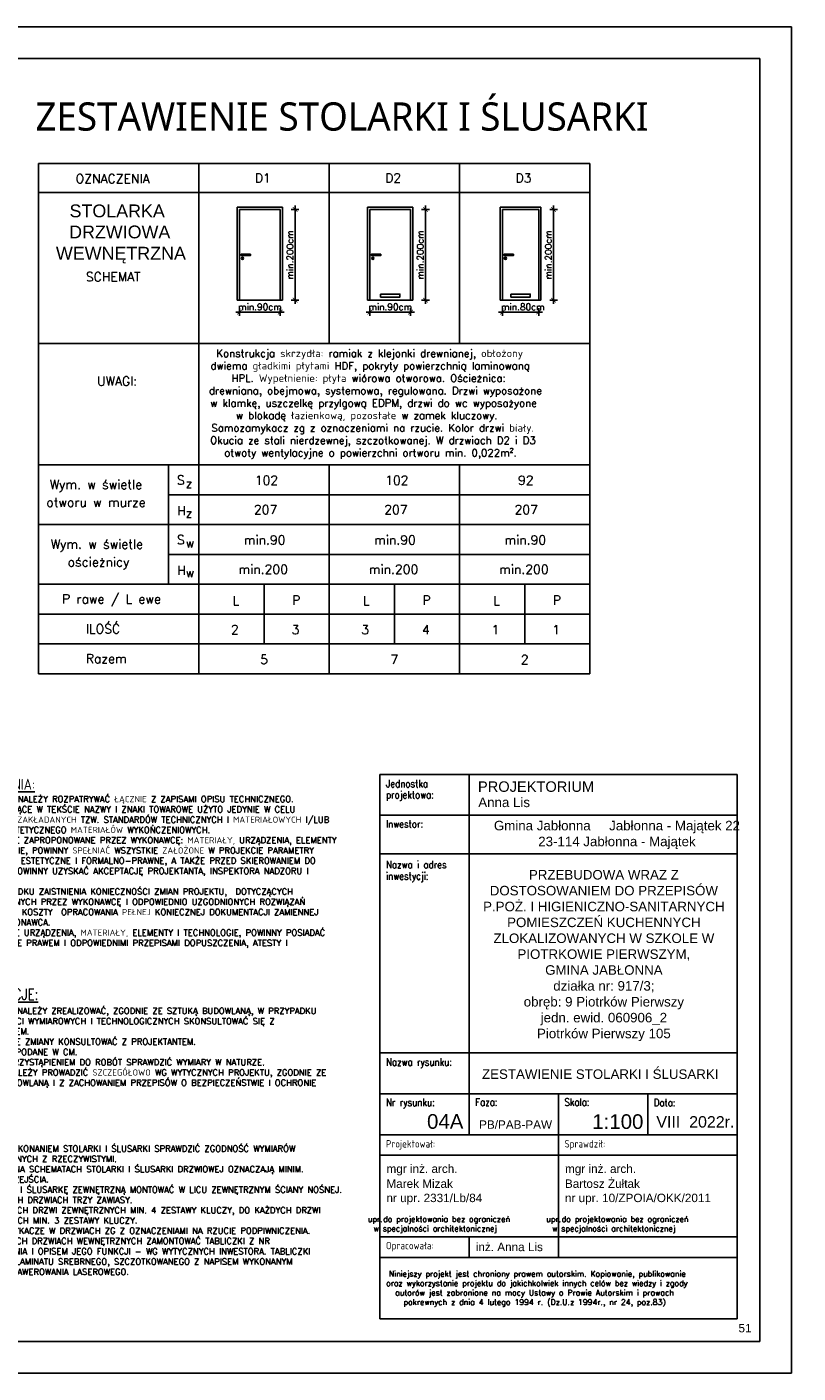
# Model space of a CAD drawing. Header units: millimetres. Extents: x 31969 to 285678, y -69766 to -1123.
# Tile 49 of 102: x 147977 to 149680, y -18363 to -15393. Entities that reach past the tile are written whole.
import ezdxf

# ---------------------------------------------------------------- set-up
doc = ezdxf.new("R2010")
doc.units = ezdxf.units.MM
doc.linetypes.add('ACAD_ISO02W100', pattern=[15, 12, -3])
for name, color, linetype in [('a-elewacja 1', 1, 'Continuous'), ('a-opis 1', 3, 'Continuous'), ('a-opis 2', 1, 'Continuous'), ('a-stolarka drzwiowa', 3, 'Continuous'), ('a-wymiary', 11, 'Continuous')]:
    doc.layers.add(name, color=color, linetype=linetype)
doc.styles.add('ARIAL', font='arial.ttf')
doc.styles.add('IREK', font='simplex.shx', dxfattribs={"width": 0.8})
doc.styles.add('MAREK', font='simplex.shx')
doc.styles.add('PRZEKRÓJ2', font='l_10646.ttf')
doc.styles.add('TABELA2', font='arial.ttf', dxfattribs={"height": 10})
doc.dimstyles.new('MAREK', dxfattribs={"dimscale": 0.85, "dimtxt": 17, "dimasz": 12, "dimexe": 10, "dimexo": 0.625, "dimgap": 5, "dimtad": 1, "dimdec": 1, "dimdsep": 46, "dimtxsty": 'MAREK', "dimblk1": 'ARCHTICK', "dimblk2": 'ARCHTICK', "dimsah": 1, "dimcen": 2.5, "dimdle": 10, "dimadec": 0, "dimazin": 0, "dimtfac": 1, "dimtdec": 1, "dimtmove": 1, "dimatfit": 3, "dimldrblk": 'ARCHTICK', "dimfxl": 0, "dimtolj": 1, "dimtzin": 0, "dimarcsym": 0})

# ---------------------------------------------------------------- blocks, each defined once
blk = doc.blocks.new('_ARCHTICK')
at = {"color": 0, "linetype": 'ByBlock', "const_width": 0.15}
blk.add_lwpolyline([(-0.5, -0.5), (0.5, 0.5)], dxfattribs=at)
blk = doc.blocks.new('*D767')
at = {"layer": 'a-wymiary', "color": 0, "lineweight": -2}
for p, q in [((148438.3, -16022.4), (148545.3, -16022.4)), ((148446.8, -16013.9), (148446.8, -16030.9)), ((148536.8, -16013.9), (148536.8, -16030.9))]:
    blk.add_line(p, q, dxfattribs=at)
at = {"layer": 'DEFPOINTS', "color": 0}
for p in [(148446.8, -16010.9), (148536.8, -16010.9), (148536.8, -16022.4)]:
    blk.add_point(p, dxfattribs=at)
at = {"layer": 'a-wymiary', "color": 0, "lineweight": -2, "xscale": 10.2, "yscale": 10.2, "zscale": 10.2, "rotation": 180}
blk.add_blockref('_ARCHTICK', (148446.8, -16022.4), dxfattribs=at)
at = {"layer": 'a-wymiary', "color": 0, "lineweight": -2, "xscale": 10.2, "yscale": 10.2, "zscale": 10.2}
blk.add_blockref('_ARCHTICK', (148536.8, -16022.4), dxfattribs=at)
at = {"layer": 'a-wymiary', "color": 0, "insert": (148491.8, -16011), "char_height": 14.45, "attachment_point": 5, "style": 'MAREK'}
blk.add_mtext('\\A1;min.90cm', dxfattribs=at)
blk = doc.blocks.new('*D768')
at = {"layer": 'a-wymiary', "color": 0, "lineweight": -2}
for p, q in [((148561, -15796.1), (148578, -15796.1)), ((148569.5, -15787.6), (148569.5, -16004.6)), ((148561, -15996.1), (148578, -15996.1))]:
    blk.add_line(p, q, dxfattribs=at)
at = {"layer": 'DEFPOINTS', "color": 0}
for p in [(148554.4, -15796.1), (148554.4, -15996.1), (148569.5, -15996.1)]:
    blk.add_point(p, dxfattribs=at)
at = {"layer": 'a-wymiary', "color": 0, "lineweight": -2, "xscale": 10.2, "yscale": 10.2, "zscale": 10.2}
for p, rotation in [((148569.5, -15796.1), 90), ((148569.5, -15996.1), 270)]:
    blk.add_blockref('_ARCHTICK', p, dxfattribs=dict(at, rotation=rotation))
at = {"layer": 'a-wymiary', "color": 0, "insert": (148558.1, -15896.1), "char_height": 14.45, "attachment_point": 5, "rotation": 90, "style": 'MAREK'}
blk.add_mtext('\\A1;min.200cm', dxfattribs=at)
blk = doc.blocks.new('*D769')
at = {"layer": 'a-wymiary', "color": 0, "lineweight": -2}
for p, q in [((148726, -16022.4), (148833, -16022.4)), ((148734.5, -16013.9), (148734.5, -16030.9)), ((148824.5, -16013.9), (148824.5, -16030.9))]:
    blk.add_line(p, q, dxfattribs=at)
at = {"layer": 'DEFPOINTS', "color": 0}
for p in [(148734.5, -16010.9), (148824.5, -16010.9), (148824.5, -16022.4)]:
    blk.add_point(p, dxfattribs=at)
at = {"layer": 'a-wymiary', "color": 0, "lineweight": -2, "xscale": 10.2, "yscale": 10.2, "zscale": 10.2, "rotation": 180}
blk.add_blockref('_ARCHTICK', (148734.5, -16022.4), dxfattribs=at)
at = {"layer": 'a-wymiary', "color": 0, "lineweight": -2, "xscale": 10.2, "yscale": 10.2, "zscale": 10.2}
blk.add_blockref('_ARCHTICK', (148824.5, -16022.4), dxfattribs=at)
at = {"layer": 'a-wymiary', "color": 0, "insert": (148779.5, -16011), "char_height": 14.45, "attachment_point": 5, "style": 'MAREK'}
blk.add_mtext('\\A1;min.90cm', dxfattribs=at)
blk = doc.blocks.new('*D770')
at = {"layer": 'a-wymiary', "color": 0, "lineweight": -2}
for p, q in [((148848.8, -15796.1), (148865.8, -15796.1)), ((148857.3, -15787.6), (148857.3, -16004.6)), ((148848.8, -15996.1), (148865.8, -15996.1))]:
    blk.add_line(p, q, dxfattribs=at)
at = {"layer": 'DEFPOINTS', "color": 0}
for p in [(148842.1, -15796.1), (148842.1, -15996.1), (148857.3, -15996.1)]:
    blk.add_point(p, dxfattribs=at)
at = {"layer": 'a-wymiary', "color": 0, "lineweight": -2, "xscale": 10.2, "yscale": 10.2, "zscale": 10.2}
for p, rotation in [((148857.3, -15796.1), 90), ((148857.3, -15996.1), 270)]:
    blk.add_blockref('_ARCHTICK', p, dxfattribs=dict(at, rotation=rotation))
at = {"layer": 'a-wymiary', "color": 0, "insert": (148845.8, -15896.1), "char_height": 14.45, "attachment_point": 5, "rotation": 90, "style": 'MAREK'}
blk.add_mtext('\\A1;min.200cm', dxfattribs=at)
blk = doc.blocks.new('*D771')
at = {"layer": 'a-wymiary', "color": 0, "lineweight": -2}
for p, q in [((149018.7, -16022.4), (149115.7, -16022.4)), ((149027.2, -16013.9), (149027.2, -16030.9)), ((149107.2, -16013.9), (149107.2, -16030.9))]:
    blk.add_line(p, q, dxfattribs=at)
at = {"layer": 'DEFPOINTS', "color": 0}
for p in [(149027.2, -16010.9), (149107.2, -16010.9), (149107.2, -16022.4)]:
    blk.add_point(p, dxfattribs=at)
at = {"layer": 'a-wymiary', "color": 0, "lineweight": -2, "xscale": 10.2, "yscale": 10.2, "zscale": 10.2, "rotation": 180}
blk.add_blockref('_ARCHTICK', (149027.2, -16022.4), dxfattribs=at)
at = {"layer": 'a-wymiary', "color": 0, "lineweight": -2, "xscale": 10.2, "yscale": 10.2, "zscale": 10.2}
blk.add_blockref('_ARCHTICK', (149107.2, -16022.4), dxfattribs=at)
at = {"layer": 'a-wymiary', "color": 0, "insert": (149072.2, -16011), "char_height": 14.45, "attachment_point": 5, "style": 'MAREK'}
blk.add_mtext('\\A1;min.80cm', dxfattribs=at)
blk = doc.blocks.new('*D772')
at = {"layer": 'a-wymiary', "color": 0, "lineweight": -2}
for p, q in [((149131.5, -15796.1), (149148.5, -15796.1)), ((149140, -15787.6), (149140, -16004.6)), ((149131.5, -15996.1), (149148.5, -15996.1))]:
    blk.add_line(p, q, dxfattribs=at)
at = {"layer": 'DEFPOINTS', "color": 0}
for p in [(149124.8, -15796.1), (149124.8, -15996.1), (149140, -15996.1)]:
    blk.add_point(p, dxfattribs=at)
at = {"layer": 'a-wymiary', "color": 0, "lineweight": -2, "xscale": 10.2, "yscale": 10.2, "zscale": 10.2}
for p, rotation in [((149140, -15796.1), 90), ((149140, -15996.1), 270)]:
    blk.add_blockref('_ARCHTICK', p, dxfattribs=dict(at, rotation=rotation))
at = {"layer": 'a-wymiary', "color": 0, "insert": (149128.5, -15896.1), "char_height": 14.45, "attachment_point": 5, "rotation": 90, "style": 'MAREK'}
blk.add_mtext('\\A1;min.200cm', dxfattribs=at)

msp = doc.modelspace()

# ---------------------------------------------------------------- linework, layer by layer
at = {"layer": 'a-elewacja 1', "ltscale": 20}
for p, q in [((148441.83, -15791.14), (148441.83, -15996.14)), ((148541.83, -15791.14), (148441.83, -15791.14)), ((148541.83, -15791.14), (148541.83, -15996.14)), ((148729.53, -15791.14), (148729.53, -15996.14)), ((148829.53, -15791.14), (148729.53, -15791.14)), ((148829.53, -15791.14), (148829.53, -15996.14)), ((149022.24, -15791.14), (149022.24, -15996.14)), ((149112.24, -15791.14), (149022.24, -15791.14)), ((149112.24, -15791.14), (149112.24, -15996.14)), ((148441.83, -15996.14), (148541.83, -15996.14)), ((148729.53, -15996.14), (148829.53, -15996.14)), ((149022.24, -15996.14), (149112.24, -15996.14))]:
    msp.add_line(p, q, dxfattribs=at)
at = {"layer": 'a-opis 1', "ltscale": 0.5}
for p, q in [((148953.88, -17042.89), (148953.88, -17837.66)), ((148756.84, -17132.54), (149545.01, -17132.54)), ((148756.84, -17217.64), (149545.01, -17217.64)), ((149347.97, -17217.64), (149545.01, -17217.64)), ((148756.84, -17657.07), (149545.01, -17657.07)), ((148756.84, -17747.37), (149545.01, -17747.37)), ((149150.92, -17747.37), (149150.92, -17837.66)), ((149150.92, -17747.37), (149150.92, -18107.88)), ((149347.97, -17747.37), (149347.97, -17837.66)), ((148756.84, -17837.66), (149545.01, -17837.66)), ((148756.84, -17837.66), (149545.01, -17837.66)), ((148756.84, -17882.8), (149545.01, -17882.8)), ((148756.84, -17882.8), (149545.01, -17882.8)), ((148756.84, -17882.8), (149545.01, -17882.8)), ((148756.84, -17882.8), (149545.01, -17882.8)), ((148756.84, -18062.74), (149545.01, -18062.74)), ((148953.88, -18062.74), (148953.88, -18107.88)), ((148756.84, -18108.53), (149545.01, -18108.53)), ((148756.84, -18108.53), (149545.01, -18108.53))]:
    msp.add_line(p, q, dxfattribs=at)
at = {"layer": 'a-opis 2', "ltscale": 40}
for p, q in [((148003.08, -15694.97), (149220.12, -15694.97)), ((148003.08, -15694.97), (148003.08, -16820.58)), ((148357, -15694.97), (148357, -16820.58)), ((148644.71, -15694.97), (148644.71, -16091.47)), ((148932.42, -15694.97), (148932.42, -16091.47)), ((149220.12, -15694.97), (149220.12, -16820.58)), ((148003.08, -15758.97), (149220.12, -15758.97)), ((148003.08, -16091.47), (149220.12, -16091.47)), ((148003.08, -16359.78), (149220.12, -16359.78)), ((148644.71, -16359.78), (148644.71, -16820.58)), ((148932.42, -16359.78), (148932.42, -16820.58)), ((148003.08, -16623.09), (149220.12, -16623.09)), ((148003.08, -16623.09), (149220.12, -16623.09)), ((148500.86, -16623.09), (148500.86, -16754.75)), ((148788.56, -16623.09), (148788.56, -16754.75)), ((149076.27, -16623.09), (149076.27, -16754.75)), ((148003.08, -16688.92), (149220.12, -16688.92)), ((148003.08, -16688.92), (149220.12, -16688.92)), ((148070.44, -16688.92), (149220.12, -16688.92)), ((148003.08, -16754.75), (149220.12, -16754.75)), ((148003.08, -16820.58), (149220.12, -16820.58)), ((148003.08, -16820.58), (149220.12, -16820.58))]:
    msp.add_line(p, q, dxfattribs=at)
at = {"layer": 'a-opis 2', "ltscale": 2}
for p, q in [((148289.64, -16359.78), (148289.64, -16623.09)), ((148289.64, -16425.61), (149220.12, -16425.61)), ((148003.08, -16491.44), (149220.12, -16491.44)), ((148289.64, -16557.26), (149220.12, -16557.26))]:
    msp.add_line(p, q, dxfattribs=at)
for points in [[(149665.01, -18363.32), (145465.01, -18363.32), (145465.01, -15393.32), (149665.01, -15393.32)], [(145715.01, -15463.32), (149595.01, -15463.32), (149595.01, -18293.32), (145715.01, -18293.32)], [(148756.84, -17042.89), (149545.01, -17042.89), (149545.01, -18243.32), (148756.84, -18243.32)], [(148756.84, -17042.89), (149545.01, -17042.89), (149545.01, -18243.32), (148756.84, -18243.32)]]:
    msp.add_lwpolyline(points, close=True, dxfattribs=at)
at = {"layer": 'a-stolarka drzwiowa'}
for p, q in [((148446.83, -15796.14), (148446.83, -15996.14)), ((148446.83, -15796.14), (148446.83, -15996.14)), ((148446.83, -15796.14), (148446.83, -15996.14)), ((148536.83, -15796.14), (148446.83, -15796.14)), ((148536.83, -15796.14), (148536.83, -15996.14)), ((148536.83, -15796.14), (148536.83, -15996.14)), ((148536.83, -15796.14), (148536.83, -15996.14)), ((148734.53, -15796.14), (148734.53, -15996.14)), ((148734.53, -15796.14), (148734.53, -15996.14)), ((148734.53, -15796.14), (148734.53, -15996.14)), ((148824.53, -15796.14), (148734.53, -15796.14)), ((148824.53, -15796.14), (148824.53, -15996.14)), ((148824.53, -15796.14), (148824.53, -15996.14)), ((148824.53, -15796.14), (148824.53, -15996.14)), ((149027.24, -15796.14), (149027.24, -15996.14)), ((149027.24, -15796.14), (149027.24, -15996.14)), ((149027.24, -15796.14), (149027.24, -15996.14)), ((149107.24, -15796.14), (149027.24, -15796.14)), ((149107.24, -15796.14), (149107.24, -15996.14)), ((149107.24, -15796.14), (149107.24, -15996.14)), ((149107.24, -15796.14), (149107.24, -15996.14)), ((148453.39, -15902.67), (148453.39, -15904.67)), ((148741.09, -15902.67), (148741.09, -15904.67)), ((149033.8, -15902.67), (149033.8, -15904.67))]:
    msp.add_line(p, q, dxfattribs=at)
for points in [[(148470.82, -15894.34), (148450.73, -15894.34), (148450.73, -15897.94), (148470.82, -15897.94)], [(148758.53, -15894.34), (148738.44, -15894.34), (148738.44, -15897.94), (148758.53, -15897.94)], [(149051.24, -15894.34), (149031.14, -15894.34), (149031.14, -15897.94), (149051.24, -15897.94)], [(148758.06, -15982.88), (148801, -15982.88), (148801, -15989.51), (148758.06, -15989.51)], [(149045.77, -15982.88), (149088.71, -15982.88), (149088.71, -15989.51), (149045.77, -15989.51)]]:
    msp.add_lwpolyline(points, close=True, dxfattribs=at)
for centre in [(148453.39, -15903.67), (148741.09, -15903.67), (149033.8, -15903.67)]:
    msp.add_circle(centre, 2.5, dxfattribs=at)

# ---------------------------------------------------------------- texts
at = {"layer": 'a-opis 1', "ltscale": 0.5, "style": 'IREK', "width": 0.85}
for s, height, p in [('Jednostka ', 16.33, (148770.05, -17071.02)), ('projektowa:', 16.3296, (148770.05, -17095.56)), ('Inwestor:', 16.33, (148770.05, -17159.96)), ('Nazwa i adres', 16.3296, (148770.05, -17249.6)), ('inwestycji:', 16.3296, (148770.05, -17274.84)), ('Nazwa rysunku:', 16.3296, (148770.05, -17685.15)), ('Nr rysunku:', 16.3296, (148770.05, -17774.14)), ('Faza:', 16.33, (148967.09, -17773.74)), ('Skala:', 16.33, (149164.13, -17773.74)), ('Data:', 16.33, (149361.18, -17774.79)), ('Projektował:', 16.3296, (148770.05, -17865.73)), ('Sprawdził:', 16.33, (149164.13, -17865.73)), ('Opracowała:', 16.3296, (148770.05, -18090.16))]:
    msp.add_text(s, height=height, dxfattribs=at).set_placement(p)
at = {"layer": 'a-opis 1', "ltscale": 0.5, "style": 'TABELA2'}
for s, height, p in [('PROJEKTORIUM', 23.1094, (148973.12, -17080.96)), ('Anna Lis', 21.009, (148973.86, -17114.59)), ('ZESTAWIENIE STOLARKI I ŚLUSARKI', 21.0086, (148982.08, -17714.25)), ('04A', 32.332, (148860.66, -17824.31)), ('PB/PAB-PAW', 18.53, (148975.65, -17824.31)), ('1:100', 32.332, (149225.36, -17824.67)), ('VIII  2022r.', 25.2103, (149366.94, -17821.69)), ('mgr inż. arch.', 18.5296, (148771.23, -17921.72)), ('mgr inż. arch.', 18.5296, (149165.32, -17921.72)), ('Marek Mizak', 18.5296, (148771.07, -17954.69)), ('Bartosz Żułtak', 18.5296, (149165.15, -17954.69)), ('nr upr. 2331/Lb/84', 18.5296, (148771.07, -17986.12)), ('nr upr. 10/ZPOIA/OKK/2011', 18.5296, (149165.15, -17986.12)), ('inż. Anna Lis', 18.5296, (148968.28, -18094.3)), ('51', 18.53, (149548.33, -18273.44))]:
    msp.add_text(s, height=height, dxfattribs=at).set_placement(p)
at = {"layer": 'a-opis 1', "ltscale": 2, "insert": (148374.46, -16105.25), "char_height": 16.4466, "attachment_point": 1, "style": 'MAREK'}
msp.add_mtext_dynamic_manual_height_columns('{\\W1.87467; }Konstrukcja skrzydła: ramiak z klejonki drewnianej, obłożony \\P{\\W0.716779; }dwiema gładkimi płytami HDF, pokryty powierzchnią laminowaną \\P{\\W4.82204; }HPL. Wypełnienie: płyta wiórowa otworowa. Ościeżnica: \\P{\\W0.348358; }drewniana, obejmowa, systemowa, regulowana. Drzwi wyposażone \\P{\\W0.690463; }w klamkę, uszczelkę przylgową EDPM, drzwi do wc wyposażyone \\P{\\W5.71677; }w blokadę łazienkową, pozostałe w zamek kluczowy. \\P{\\W0.900989; }Samozamykacz zg z oznaczeniami na rzucie. Kolor drzwi biały. \\P{\\W0.5852; }Okucia ze stali nierdzewnej, szczotkowanej. W drzwiach D2 i D3 \\P{\\W3.4273; }otwoty wentylacyjne o powierzchni ortworu min. 0,022m².  ', width=835.8317, gutter_width=12.5, heights=[0], dxfattribs=at)
at = {"layer": 'a-opis 1', "ltscale": 2, "char_height": 13.59226, "attachment_point": 1, "style": 'MAREK'}
for s, insert, width in [('1. RYSUNEK NALEŻY ROZPATRYWAĆ ŁĄCZNIE Z ZAPISAMI OPISU TECHNICZNEGO.\\P2. WYSTĘPUJĄCE W TEKŚCIE NAZWY I ZNAKI TOWAROWE UŻYTO JEDYNIE W CELU OKREŚLENIA ZAKŁADANYCH TZW. STANDARDÓW TECHNICZNYCH I MATERIAŁOWYCH I/LUB WYGLĄDU ESTETYCZNEGO MATERIAŁÓW WYKOŃCZENIOWYCH.\\P3. WSZYSTKIE ZAPROPONOWANE PRZEZ WYKONAWCĘ: MATERIAŁY, URZĄDZENIA, ELEMENTY I TECHNOLOGIE, POWINNY SPEŁNIAĆ WSZYSTKIE ZAŁOŻONE W PROJEKCIE PARAMETRY TECHNICZNE, ESTETYCZNE I FORMALNO-PRAWNE, A TAKŻE PRZED SKIEROWANIEM DO REALIZACJI POWINNY UZYSKAĆ AKCEPTACJĘ PROJEKTANTA, INSPEKTORA NADZORU I INWESTORA\\P4. W PRZYPADKU ZAISTNIENIA KONIECZNOŚCI ZMIAN PROJEKTU,  DOTYCZĄCYCH PROPONOWANYCH PRZEZ WYKONAWCĘ I ODPOWIEDNIO UZGODNIONYCH ROZWIĄZAŃ ZAMIENNYCH, KOSZTY  OPRACOWANIA PEŁNEJ KONIECZNEJ DOKUMENTACJI ZAMIENNEJ PONOSI WYKONAWCA.\\P5. WSZYSTKIE URZĄDZENIA, MATERIAŁY, ELEMENTY I TECHNOLOGIE, POWINNY POSIADAĆ PRZEWIDZIANE PRAWEM I ODPOWIEDNIMI PRZEPISAMI DOPUSZCZENIA, ATESTY I CERTYFIKATY.', (147837.79, -17090.2), 894.3963), ('1. PROJEKT NALEŻY ZREALIZOWAĆ, ZGODNIE ZE SZTUKĄ BUDOWLANĄ, W PRZYPADKU  ROZBIEŻNOŚCI WYMIAROWYCH I TECHNOLOGICZNYCH SKONSULTOWAĆ SIĘ Z PROJEKTANTEM. \\P2. WSZYSTKIE ZMIANY KONSULTOWAĆ Z PROJEKTANTEM.\\P3. WYMIARY PODANE W CM.\\P4. PRZED PRZYSTĄPIENIEM DO ROBÓT SPRAWDZIĆ WYMIARY W NATURZE.\\P5. PRACE NALEŻY PROWADZIĆ SZCZEGÓŁOWO WG WYTYCZNYCH PROJEKTU, ZGODNIE ZE SZTUKĄ BUDOWLANĄ I Z ZACHOWANIEM PRZEPISÓW O BEZPIECZEŃSTWIE I OCHRONIE ZDROWIA.\\P{\\C14;   }', (147840.13, -17557.39), 879.2631), ('1. PRZED WYKONANIEM STOLARKI I ŚLUSARKI SPRAWDZIĆ ZGODNOŚĆ WYMIARÓW PROJEKTOWANYCH Z RZECZYWISTYMI. \\P2. WYMIARY NA SCHEMATACH STOLARKI I ŚLUSARKI DRZWIOWEJ OZNACZAJĄ MINIM. ŚWIATŁO PRZEJŚCIA.\\P3. STOLARKĘ I ŚLUSARKĘ ZEWNĘTRZNĄ MONTOWAĆ W LICU ZEWNĘTRZNYM ŚCIANY NOŚNEJ.\\P4. W KAŻDYCH DRZWIACH TRZY ZAWIASY.\\P5. DO KAŻDYCH DRZWI ZEWNĘTRZNYCH MIN. 4 ZESTAWY KLUCZY, DO KAŻDYCH DRZWI WEWNĘTRZNYCH MIN. 3 ZESTAWY KLUCZY.\\P6. SAMOZAMYKACZE W DRZWIACH ZG Z OZNACZENIAMI NA RZUCIE PODPIWNICZENIA.\\P7. NA KAŻDYCH DRZWIACH WEWNĘTRZNYCH ZAMONTOWAĆ TABLICZKI Z NR POMIESZCZENIA I OPISEM JEGO FUNKCJI - WG WYTYCZNYCH INWESTORA. TABLICZKI WYKONAĆ Z LAMINATU SREBRNEGO, SZCZOTKOWANEGO Z NAPISEM WYKONANYM TECHNIKĄ GRAWEROWANIA LASEROWEGO.', (147836.91, -17861.29), 861.2906)]:
    msp.add_mtext(s, dxfattribs=dict(at, insert=insert, width=width))
at = {"layer": 'a-opis 1', "ltscale": 0.5}
for s, insert, char_height, width, attachment_point, style in [('{\\fArial|b0|i0|c238|p34;Gmina Jabłonna     Jabłonna - Majątek 22^I\\P23-114 Jabłonna - Majątek}', (149279.9, -17176.11, -76410), 21.0086, 666.0385, 5, 'TABELA2'), ('{\\fArial|b0|i0|c238|p34;\\PPRZEBUDOWA WRAZ Z DOSTOSOWANIEM DO PRZEPISÓW P.POŻ. I HIGIENICZNO-SANITARNYCH POMIESZCZEŃ KUCHENNYCH ZLOKALIZOWANYCH W SZKOLE W PIOTRKOWIE PIERWSZYM, \\PGMINA JABŁONNA\\Pdziałka nr: 917/3; \\Pobręb: 9 Piotrków Pierwszy \\Pjedn. ewid. 060906_2\\PPiotrków Pierwszy 105}', (149251.09, -17424.64, 76410), 21.00857, 583.3186, 5, 'TABELA2'), ('{\\W8.9058;  \\W1; }upr.{\\W0.105263; }do projektowania bez ograniczeń \\P{\\W6.7618;   }w specjalności architektonicznej', (148568.69, -18017.4), 12.5, 764.7867, 1, 'MAREK'), ('{\\W8.9058;  \\W1; }upr.{\\W0.105263; }do projektowania bez ograniczeń \\P{\\W6.7618;   }w specjalności architektonicznej', (148962.77, -18017.4), 12.5, 764.7867, 1, 'MAREK'), ('{\\W1.04846; }Niniejszy projekt jest chroniony prawem autorskim. Kopiowanie, publikowanie \\P{\\W0.31162; }oraz wykorzystanie projektu do jakichkolwiek innych celów bez wiedzy i zgody \\P{\\W2.68004; }autorów jest zabronione na mocy Ustawy o Prawie Autorskim i prawach \\P{\\W4.83793; }pokrewnych z dnia 4 lutego 1994 r. (Dz.U.z 1994r., nr 24, poz.83)', (148767.2, -18137.99), 12.5, 764.7867, 1, 'MAREK')]:
    msp.add_mtext(s, dxfattribs=dict(at, insert=insert, char_height=char_height, width=width, attachment_point=attachment_point, style=style))
at = {"layer": 'a-opis 2', "ltscale": 2}
for s, height, style, p in [('ZESTAWIENIE STOLARKI I ŚLUSARKI ', 62.3062, 'PRZEKRÓJ2', (147996.27, -15622.14)), ('OZNACZENIA', 20.072, 'MAREK', (148084.93, -15737.98)), ('D1', 20.072, 'MAREK', (148480.46, -15736.5)), ('D2', 20.072, 'MAREK', (148768.17, -15736.5)), ('D3', 20.072, 'MAREK', (149055.88, -15736.5)), ('STOLARKA', 28.224, 'ARIAL', (148071.51, -15813.3)), ('DRZWIOWA', 28.224, 'ARIAL', (148070.62, -15859.77)), ('WEWNĘTRZNA', 28.224, 'ARIAL', (148041.49, -15906.7)), ('SCHEMAT ', 20.072, 'MAREK', (148107.57, -15954.59)), ('UWAGI:', 20.072, 'MAREK', (148132.27, -16184.81)), ('Wym. w świetle', 20.0724, 'MAREK', (148028.01, -16412.87)), ('S', 20.07, 'MAREK', (148308.4, -16402.96)), ('102', 20.072, 'MAREK', (148480.41, -16403.52)), ('102', 20.072, 'MAREK', (148768.12, -16403.52)), ('92', 20.072, 'MAREK', (149061.55, -16403.52)), ('z', 20.07, 'MAREK', (148327.76, -16410.09)), ('otworu w murze', 20.0724, 'MAREK', (148020.3, -16452.36)), ('H', 20.07, 'MAREK', (148309.37, -16470.7)), ('207', 20.072, 'MAREK', (148478.52, -16468.35)), ('207', 20.072, 'MAREK', (148766.22, -16468.35)), ('207', 20.072, 'MAREK', (149053.93, -16468.35)), ('z', 20.07, 'MAREK', (148327.76, -16475.91)), ('Wym. w świetle', 20.0724, 'MAREK', (148030.07, -16544.53)), ('S', 20.07, 'MAREK', (148308.4, -16534.62)), ('w', 20.07, 'MAREK', (148327.76, -16541.74)), ('min.90', 20.072, 'MAREK', (148456.18, -16535.18)), ('min.90', 20.072, 'MAREK', (148743.89, -16535.18)), ('min.90', 20.072, 'MAREK', (149031.6, -16535.18)), ('ościeżnicy', 20.072, 'MAREK', (148067.44, -16584.02)), ('H', 20.07, 'MAREK', (148309.37, -16602.36)), ('w', 20.07, 'MAREK', (148327.76, -16607.57)), ('min.200', 20.072, 'MAREK', (148444.44, -16600.01)), ('min.200', 20.072, 'MAREK', (148732.15, -16600.01)), ('min.200', 20.072, 'MAREK', (149019.86, -16600.01)), ('P rawe / L ewe', 20.0724, 'MAREK', (148054.91, -16665.44)), ('L', 20.07, 'MAREK', (148431.74, -16669.11)), ('P', 20.07, 'MAREK', (148563.13, -16668.06)), ('L', 20.07, 'MAREK', (148719.45, -16669.11)), ('P', 20.07, 'MAREK', (148850.84, -16668.06)), ('L', 20.07, 'MAREK', (149007.16, -16669.11)), ('P', 20.07, 'MAREK', (149138.54, -16668.06)), ('ILOŚĆ', 20.072, 'MAREK', (148107.52, -16731.27)), ('Razem', 20.072, 'MAREK', (148107.52, -16797.1))]:
    msp.add_text(s, height=height, dxfattribs=dict(at, style=style)).set_placement(p)
at = {"layer": 'a-opis 2', "ltscale": 40, "style": 'MAREK'}
for s, p in [('2', (148427.88, -16733.23)), ('3', (148561.73, -16733.23)), ('3', (148715.58, -16733.23)), ('4', (148849.44, -16733.23)), ('1', (149003.29, -16733.23)), ('1', (149137.14, -16733.23)), ('5', (148492.21, -16799.06)), ('7', (148779.92, -16799.06)), ('2', (149067.63, -16799.06))]:
    msp.add_text(s, height=20.07, dxfattribs=at).set_placement(p)
at = {"layer": 'a-opis 2', "linetype": 'ACAD_ISO02W100', "ltscale": 0.5, "char_height": 24.007, "width": 295.3757, "attachment_point": 1, "style": 'IREK'}
for s, insert in [('{\\LPOWOŁANIA:}', (147840.71, -17052.23)), ('{\\LINSTRUKCJE:}', (147841.28, -17515.91))]:
    msp.add_mtext(s, dxfattribs=dict(at, insert=insert))

# ---------------------------------------------------------------- dimensions: what is measured, and where the dimension line sits
at = {"layer": 'a-wymiary'}
for base, p1, p2, picture, middle in [((148569.54, -15996.14), (148554.41, -15796.14), (148554.41, -15996.14), '*D768', (148569.54, -15896.14)), ((148857.25, -15996.14), (148842.11, -15796.14), (148842.11, -15996.14), '*D770', (148857.25, -15896.14)), ((149139.96, -15996.14), (149124.82, -15796.14), (149124.82, -15996.14), '*D772', (149139.96, -15896.14))]:
    dim = msp.add_linear_dim(base=base, p1=p1, p2=p2, angle=90, text='min.200cm', dimstyle='MAREK', dxfattribs=at)
    dim.commit()
    dim.dimension.update_dxf_attribs({"geometry": picture, "text_midpoint": middle, "dimtype": 160})
for base, p1, p2, text, picture, middle in [((148536.83, -16022.43), (148446.83, -16010.9), (148536.83, -16010.9), 'min.90cm', '*D767', (148491.83, -16022.43)), ((148824.53, -16022.43), (148734.53, -16010.9), (148824.53, -16010.9), 'min.90cm', '*D769', (148779.53, -16022.43)), ((149107.24, -16022.43), (149027.24, -16010.9), (149107.24, -16010.9), 'min.80cm', '*D771', (149072.24, -16022.43))]:
    dim = msp.add_linear_dim(base=base, p1=p1, p2=p2, text=text, dimstyle='MAREK', dxfattribs=at)
    dim.commit()
    dim.dimension.update_dxf_attribs({"geometry": picture, "text_midpoint": middle, "dimtype": 160})

doc.saveas('drawing.dxf')
